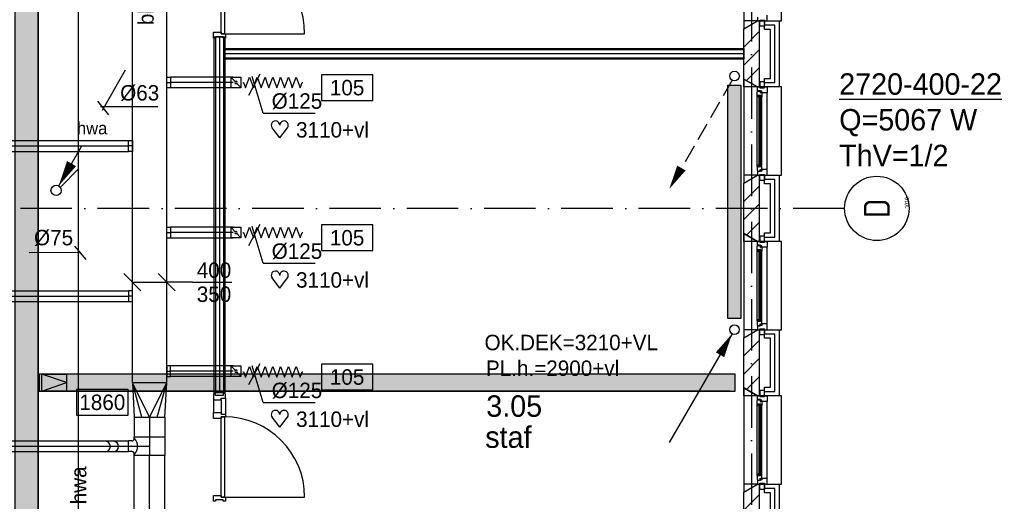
# Model space of a CAD drawing. Extents: x -36528 to 124080, y 290752 to 374852.
# Tile 23 of 66: x 52820 to 64289, y 318657 to 324271. Entities that reach past the tile are written whole.
import ezdxf
from ezdxf.enums import TextEntityAlignment as Align

# ---------------------------------------------------------------- set-up
doc = ezdxf.new("R2010")
doc.units = 0
doc.header["$LTSCALE"] = 100
for name, pattern in [('2322122', [47, 40, -7]), ('CENTER2', [11.25, 7.5, -1.25, 1.25, -1.25]), ('CENTER4', [5, 3.125, -0.625, 0.625, -0.625]), ('DASHDOT', [9, 6, -1.5, 0, -1.5]), ('LURETOUR', [6, 4, -2])]:
    doc.linetypes.add(name, pattern=pattern)
doc.layers.get('0').update_dxf_attribs({"linetype": 'CONTINUOUS'})
for name, color, linetype in [('AL$7----_STRAMIEN', 1, 'DASHDOT'), ('AL$8----_HULPLIJNEN', 2, 'CONTINUOUS'), ('AL21----_BUITENWAND', 4, 'CONTINUOUS'), ('AL21K---_ISOLATIE', 1, 'CONTINUOUS'), ('AL22----_BINNENWAND', 7, 'CONTINUOUS'), ('AL28----_KONSTRUKTIE', 3, 'CONTINUOUS'), ('AL31----_BUITENKOZ', 7, 'CONTINUOUS'), ('AL32----_BINNENKOZ', 7, 'CONTINUOUS'), ('AL32----_DRAAIRICHTING', 7, 'CONTINUOUS'), ('ALL-----_REFLIJNEN', 8, 'CONTINUOUS'), ('ALN-----_BLOCKNAAM', 2, 'CONTINUOUS'), ('ALXAB---_PREFABBETON', 1, 'CONTINUOUS'), ('BOUW', 8, 'CONTINUOUS'), ('KABELGGOOT1', 8, 'CONTINUOUS'), ('WI561---', 1, 'CONTINUOUS'), ('WL$1----', 3, 'CONTINUOUS'), ('WL521---', 4, 'CONTINUOUS'), ('WL561---', 4, 'CONTINUOUS'), ('WL561---_AANVOER', 4, 'CONTINUOUS'), ('WL561---_RETOUR', 4, 'CONTINUOUS'), ('WL570---', 3, 'CONTINUOUS'), ('WL570---_HARTLIJN', 7, 'CONTINUOUS'), ('WL570---_RETOUR', 3, 'CONTINUOUS'), ('WM521---', 1, 'CONTINUOUS'), ('WM570---', 1, 'CONTINUOUS')]:
    doc.layers.add(name, color=color, linetype=linetype)
doc.styles.add('BURO-018', font='BUROFONT.shx', dxfattribs={"height": 180})
doc.styles.add('BURO-025', font='BUROFONT.shx', dxfattribs={"height": 250})
doc.styles.get("Standard").update_dxf_attribs({"font": 'ISOCP'})
pattern_1 = [(0, (-45308.325, 84550.306), (31.75, 63.5), [0, -63.5])]

# ---------------------------------------------------------------- blocks, each defined once
blk = doc.blocks.new('1010')
at = {"layer": 'AL$7----_STRAMIEN', "color": 7, "linetype": 'CONTINUOUS'}
blk.add_circle((0, 750), 750, dxfattribs=at)
at = {"layer": 'ALN-----_BLOCKNAAM', "linetype": 'CONTINUOUS'}
blk.add_text('1010', height=100, dxfattribs=at).set_placement((0, 0))
blk = doc.blocks.new('LDV3')
at = {"color": 0, "linetype": 'CONTINUOUS'}
for p, q in [((4.5, 7.794), (6.75, 11.691)), ((0.25, 0.433), (2.5, 4.33))]:
    blk.add_line(p, q, dxfattribs=at)
blk.add_lwpolyline([(0.25, 0.433, 0, 1, 0), (1.5, 2.598, 1, 1, 0)], format="xyseb", dxfattribs=at)
blk.add_circle((0, 0), 0.5, dxfattribs=at)
at = {"color": 0, "linetype": 'CONTINUOUS', "style": 'BURO-018'}
blk.add_attdef('LD_TEXT1', text='', height=1.8, dxfattribs=at).set_placement((3.5, 6.062), align=Align.MIDDLE)
blk = doc.blocks.new('2322401')
at = {"color": 0, "linetype": 'CONTINUOUS'}
for p, q in [((-0.5, 0.5, 1), (-0.5, 0.5)), ((-0.5, 0.5, 1), (-0.5, -0.5, 1)), ((0.5, 0.5, 1), (-0.5, 0.5, 1)), ((0.5, 0.5), (-0.5, 0.5)), ((-0.5, 0.5), (-0.5, -0.5)), ((0.5, 0.5, 1), (0.5, 0.5)), ((0.5, -0.5, 1), (0.5, 0.5, 1)), ((0.5, -0.5), (0.5, 0.5)), ((-0.5, -0.5, 1), (-0.5, -0.5)), ((-0.5, -0.5, 1), (0.5, -0.5, 1)), ((-0.5, -0.5), (0.5, -0.5)), ((0.5, -0.5, 1), (0.5, -0.5))]:
    blk.add_line(p, q, dxfattribs=at)
blk = doc.blocks.new('CVHATCH1')
at = {"color": 0, "linetype": 'CONTINUOUS'}
blk.add_solid([(-0.5, -0.5), (0.5, -0.5), (-0.5, 0.5), (0.5, 0.5)], dxfattribs=at)
blk = doc.blocks.new('LU-1D-K-7D')
at = {"color": 0, "linetype": 'CONTINUOUS'}
for p, q in [((-0.5, 62.5), (0.5, 62.5)), ((-0.5, -62.5), (0.5, -62.5))]:
    blk.add_line(p, q, dxfattribs=at)
at = {"layer": 'WL570---_HARTLIJN', "linetype": 'CENTER2'}
blk.add_line((-0.5, 0), (0.5, 0), dxfattribs=at)
blk = doc.blocks.new('LU-ORND')
at = {"color": 0, "linetype": 'CONTINUOUS'}
for p, q in [((-3, 1.5), (-3, -1.5)), ((3, 1.5), (-3, 1.5)), ((3, -1.5), (3, 1.5)), ((-3, -1.5), (3, -1.5))]:
    blk.add_line(p, q, dxfattribs=at)
blk = doc.blocks.new('HART')
at = {"color": 1}
for q in [(-39.7, 52.4), (39.7, 52.4)]:
    blk.add_line((0, 0), q, dxfattribs=at)
for centre, start, end in [((-22.1, 65.7), 0, 217.1867), ((22.1, 65.7), 322.8133, 180)]:
    blk.add_arc(centre, 22.1, start, end, dxfattribs=at)
blk = doc.blocks.new('LU-1D-F-7D2BC')
at = {"color": 0, "linetype": 'CONTINUOUS'}
for p, q in [((-350, 0), (-341, 0)), ((-341, 0), (-318, 62)), ((-318, 62), (-296, 0)), ((-296, 0), (-273, -62)), ((-273, -62), (-250, 0)), ((-250, 0), (-227, 62)), ((-227, 62), (-205, 0)), ((-205, 0), (-182, -62)), ((-182, -62), (-159, 0)), ((-159, 0), (-136, 62)), ((-136, 62), (-114, 0)), ((-114, 0), (-91, -62)), ((-91, -62), (-68, 0)), ((-68, 0), (-45, 62)), ((-45, 62), (-23, 0)), ((-23, 0), (0, -62)), ((0, -62), (23, 0)), ((23, 0), (45, 62)), ((45, 62), (68, 0)), ((68, 0), (91, -62)), ((91, -62), (114, 0)), ((114, 0), (136, 62)), ((136, 62), (159, 0)), ((159, 0), (182, -62)), ((182, -62), (205, 0)), ((205, 0), (227, 62)), ((227, 62), (250, 0)), ((250, 0), (273, -62)), ((273, -62), (296, 0)), ((296, 0), (318, 62)), ((318, 62), (341, 0)), ((341, 0), (350, 0))]:
    blk.add_line(p, q, dxfattribs=at)
blk = doc.blocks.new('*U29', base_point=(76987, 25183))
at = {"layer": 'WM570---', "linetype": 'CONTINUOUS'}
for p, q in [((76921, 25059), (77054, 25307)), ((77087, 24852), (76958, 25279)), ((77087, 24852), (77694, 24852))]:
    blk.add_line(p, q, dxfattribs=at)
at = {"layer": 'WM570---', "linetype": 'CONTINUOUS', "style": 'BURO-018'}
blk.add_text('%%c125', height=180, dxfattribs=at).set_placement((77187, 24902))
blk = doc.blocks.new('LU-1D-KL-7D70')
at = {"color": 0, "linetype": 'CONTINUOUS'}
for p, q in [((-56, 62), (-56, -62)), ((56, 62), (-56, 62)), ((47, 52), (9, 10)), ((56, -62), (56, 62)), ((-56, -62), (56, -62)), ((-9, -10), (-47, -52))]:
    blk.add_line(p, q, dxfattribs=at)
blk.add_circle((0, 0), 14.1, dxfattribs=at)
blk = doc.blocks.new('LU-1D-VR-163190190')
at = {"color": 0, "linetype": 'CONTINUOUS'}
for p, q in [((400, 200), (0, 177.5)), ((0, 88.75), (400, 200)), ((0, 0), (400, 200)), ((0, 177.5), (0, -177.5)), ((400, -200), (400, 200)), ((0, 0), (400, -200)), ((0, -88.75), (400, -200)), ((0, -177.5), (400, -200))]:
    blk.add_line(p, q, dxfattribs=at)
blk = doc.blocks.new('LU-2D-K-190')
at = {"color": 0, "linetype": 'CONTINUOUS'}
for p, q in [((-0.5, 200), (0.5, 200)), ((-0.5, -200), (0.5, -200))]:
    blk.add_line(p, q, dxfattribs=at)
blk = doc.blocks.new('LU-1D-K-163')
at = {"color": 0, "linetype": 'CONTINUOUS'}
for p, q in [((-0.5, 177.5), (0.5, 177.5)), ((-0.5, -177.5), (0.5, -177.5))]:
    blk.add_line(p, q, dxfattribs=at)
at = {"layer": 'WL570---_HARTLIJN', "linetype": 'CENTER2'}
blk.add_line((-0.5, 0), (0.5, 0), dxfattribs=at)
blk = doc.blocks.new('LU-1D-T--5A-1637D5-Q3')
at = {"color": 0, "linetype": 'CONTINUOUS'}
for p, q in [((-109, -178), (-109, 178)), ((-109, 178), (109, 178)), ((109, 178), (109, -178)), ((-91, -178), (-109, -178)), ((-62, -206), (-62, -244)), ((62, -206), (62, -244)), ((109, -178), (91, -178)), ((62, -244), (-62, -244))]:
    blk.add_line(p, q, dxfattribs=at)
at = {"color": 0, "linetype": 'CONTINUOUS', "flags": 128}
for points in [[(-62, -206, 0.02182), (-63, -203, 0.037214), (-63, -201, 0.006436), (-64, -197, 0.02182), (-64, -196, 0.02182), (-65, -194, 0.02182), (-66, -192, 0.02182), (-68, -190, 0.02182), (-69, -188, 0.02182), (-71, -186, 0.02182), (-73, -184, 0.02182), (-75, -183, 0.02182), (-77, -181, 0.02182), (-79, -180, 0.02182), (-81, -179, 0.02182), (-82, -179, 0.006436), (-86, -178, 0.037214), (-88, -178, 0.02182), (-91, -178)], [(91, -178, 0.02182), (88, -178, 0.037214), (86, -178, 0.006436), (82, -179, 0.02182), (81, -179, 0.02182), (79, -180, 0.02182), (77, -181, 0.02182), (75, -183, 0.02182), (73, -184, 0.02182), (71, -186, 0.02182), (69, -188, 0.02182), (68, -190, 0.02182), (66, -192, 0.02182), (65, -194, 0.02182), (64, -196, 0.02182), (64, -197, 0.006436), (63, -201, 0.037214), (63, -203, 0.02182), (62, -206)]]:
    blk.add_lwpolyline(points, format="xyb", dxfattribs=at)
at = {"color": 0, "linetype": 'CONTINUOUS'}
blk.add_arc((0, -268), 129, 45, 135, dxfattribs=at)
at = {"layer": 'WL570---_HARTLIJN', "linetype": 'CENTER4'}
for p, q in [((-109, 0), (109, 0)), ((0, -244), (0, 0))]:
    blk.add_line(p, q, dxfattribs=at)
blk = doc.blocks.new('LU-1D-BO-5A-7D2C')
at = {"color": 0, "linetype": 'CONTINUOUS'}
for p, q in [((62.5, 44.2), (-62.5, 44.2)), ((-62.5, 44.2), (-62.5, 0)), ((-62.5, 0), (62.5, 0)), ((62.5, 0), (62.5, 44.2))]:
    blk.add_line(p, q, dxfattribs=at)
at = {"layer": 'WL570---_HARTLIJN', "linetype": 'CENTER4'}
blk.add_line((0, 0), (0, 44.2), dxfattribs=at)
blk = doc.blocks.new('LU-1D-BO-10E-7D2C')
at = {"color": 0, "linetype": 'CONTINUOUS'}
for p, q in [((-62.5, 0), (62.5, 0)), ((-62.5, -44.2), (-62.5, 0)), ((62.5, 0), (62.5, -44.2)), ((62.5, -44.2), (-62.5, -44.2))]:
    blk.add_line(p, q, dxfattribs=at)
at = {"layer": 'WL570---_HARTLIJN', "linetype": 'CENTER4'}
blk.add_line((0, 0), (0, -44.2), dxfattribs=at)
blk = doc.blocks.new('EH100000')
at = {"linetype": 'BYBLOCK'}
for p, q in [((1, 0.5), (0, 0.5)), ((1, 0.5, 1), (0, 0.5, 1)), ((0, -0.5, 1), (1, -0.5, 1)), ((1, -0.5), (0, -0.5))]:
    blk.add_line(p, q, dxfattribs=at)
at = {"linetype": 'BYBLOCK', "invisible_edges": 15}
for points in [[(1, -0.5), (0, -0.5), (0, 0.5), (1, 0.5)], [(0, 0.5), (1, 0.5), (1, 0.5, 1), (0, 0.5, 1)], [(0, -0.5, 1), (1, -0.5, 1), (1, -0.5), (0, -0.5)]]:
    blk.add_3dface(points, dxfattribs=at)
blk = doc.blocks.new('EH100001')
at = {"linetype": 'BYBLOCK'}
for p, q in [((1, 0.5, 1), (0, 0.5, 1)), ((0, -0.5, 1), (1, -0.5, 1))]:
    blk.add_line(p, q, dxfattribs=at)
blk.add_lwpolyline([(0, -0.5), (1, 0), (0, 0.5)], dxfattribs=at)
blk.add_lwpolyline([(0, -0.5), (1, 0), (0, 0.5)], dxfattribs=at)
blk.add_lwpolyline([(1, -0.5), (0, -0.5), (0, 0.5), (1, 0.5)], close=True, dxfattribs=at)
at = {"linetype": 'BYBLOCK', "invisible_edges": 15}
for points in [[(1, -0.5), (0, -0.5), (0, 0.5), (1, 0.5)], [(0, 0.5), (1, 0.5), (1, 0.5, 1), (0, 0.5, 1)], [(0, -0.5, 1), (1, -0.5, 1), (1, -0.5), (0, -0.5)]]:
    blk.add_3dface(points, dxfattribs=at)
blk = doc.blocks.new('EH100005')
blk.add_lwpolyline([(-1, -0.5), (0, -0.5), (0, 0.5), (-1, 0.5)])
blk = doc.blocks.new('A$C7963572E')
at = {"layer": 'KABELGGOOT1'}
h = blk.add_hatch(dxfattribs=at)
h.set_pattern_fill('DOTS', color=256, scale=40, style=0)
h.set_pattern_definition(pattern_1)
h.paths.add_polyline_path([(7457, 0), (7727, 0), (7727, 39794), (7457, 39794)])
h = blk.add_hatch(dxfattribs=at)
h.set_pattern_fill('DOTS', color=256, scale=40, style=0)
h.set_pattern_definition(pattern_1)
h.paths.add_polyline_path([(15846, 9779), (15846, 9979), (7738, 9979), (7738, 9779)])
at = {"layer": 'KABELGGOOT1', "elevation": 3650}
blk.add_lwpolyline([(15846, 9979), (7738, 9979), (7738, 9779), (15846, 9779)], close=True, dxfattribs=at)
at = {"layer": 'KABELGGOOT1', "xscale": 27119, "yscale": 270, "zscale": 60, "rotation": 90}
blk.add_blockref('EH100000', (7592, 0, 2750), dxfattribs=at)
at = {"layer": 'KABELGGOOT1', "extrusion": (-0.707107, 8.65927e-17, 0.707107), "xscale": 410.1219330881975, "yscale": 200, "zscale": 60, "rotation": 90}
blk.add_blockref('EH100001', (-9879, 7438, -3549), dxfattribs=at)
at = {"layer": 'KABELGGOOT1', "yscale": 200, "zscale": 60}
for name, p, xscale in [('EH100000', (8060, 9879, 3650), 7726.5), ('EH100005', (15846, 9879, 3650), 60), ('EH100005', (15846, 9879, 3650), 60)]:
    blk.add_blockref(name, p, dxfattribs=dict(at, xscale=xscale))
blk = doc.blocks.new('*U82', base_point=(54533, 26499))
at = {"color": 0, "linetype": 'CONTINUOUS'}
for p, q in [((54232, 26400), (54033, 26599)), ((54133, 26499), (54533, 26499)), ((54632, 26400), (54433, 26599)), ((54833, 26499), (54533, 26499)), ((54833, 26499), (55293, 26499))]:
    blk.add_line(p, q, dxfattribs=at)
at = {"layer": 'WM570---', "linetype": 'CONTINUOUS', "style": 'BURO-018'}
for s, p in [('400', (54883, 26549)), ('350', (54883, 26269))]:
    blk.add_text(s, height=180, dxfattribs=at).set_placement(p)
blk = doc.blocks.new('2322122-1')
at = {"layer": 'WM521---', "color": 0, "style": 'BURO-018'}
blk.add_text('hwa', height=180, rotation=90, dxfattribs=at).set_placement((53503, 24132), align=Align.MIDDLE)
blk = doc.blocks.new('LDV4107')
at = {"color": 0, "linetype": 'CONTINUOUS'}
blk.add_line((-0.25, -0.43), (-6.75, -11.69), dxfattribs=at)
blk.add_lwpolyline([(-0.25, -0.43, 0, 1, 0), (-1.5, -2.6, 1, 1, 0)], format="xyseb", dxfattribs=at)
blk.add_circle((0, 0), 0.5, dxfattribs=at)
blk = doc.blocks.new('LDV2108')
at = {"color": 0, "linetype": 'CONTINUOUS'}
for p, q in [((-0.25, -0.43), (-1.19, -2.06)), ((-1.56, -2.71), (-2.5, -4.33)), ((-2.87, -4.98), (-3.81, -6.6)), ((-4.19, -7.25), (-5.12, -8.88)), ((-5.5, -9.53), (-6.44, -11.15))]:
    blk.add_line(p, q, dxfattribs=at)
blk.add_lwpolyline([(-6.75, -11.69, 0, 1, 0), (-5.5, -9.53, 1, 1, 0)], format="xyseb", dxfattribs=at)
blk.add_circle((0, 0), 0.5, dxfattribs=at)
blk = doc.blocks.new('CVRINFO2')
at = {"color": 0, "linetype": 'CONTINUOUS', "style": 'BURO-025'}
for tag, p in [('CV_TEXT125', (0, 0)), ('CV_TEXT225', (0, -4.17)), ('CV_TEXT325', (0, -8.33)), ('CV_TEXT425', (0, -12.5))]:
    blk.add_attdef(tag, p, '', height=2.5, dxfattribs=at)

msp = doc.modelspace()

# ---------------------------------------------------------------- linework, layer by layer
at = {"layer": 'AL$7----_STRAMIEN', "color": 1}
for p, q in [((61344.348, 371420.208), (61344.348, 302741.907)), ((62429.048, 322071.726), (41244.348, 322071.726))]:
    msp.add_line(p, q, dxfattribs=at)
at = {"layer": 'AL$8----_HULPLIJNEN', "color": 8}
for p, q in [((61414.348, 324256.726), (61254.348, 324256.726)), ((61254.348, 324256.726), (61254.348, 324164.35)), ((61254.348, 324164.35), (61414.348, 324256.726)), ((61254.348, 323486.726), (61254.348, 323579.102)), ((61254.348, 323579.102), (61414.348, 323486.726)), ((61414.348, 323486.726), (61254.348, 323486.726)), ((61414.348, 322456.726), (61254.348, 322456.726)), ((61254.348, 322456.726), (61254.348, 322364.35)), ((61254.348, 322364.35), (61414.348, 322456.726)), ((61254.348, 321686.726), (61254.348, 321779.102)), ((61254.348, 321779.102), (61414.348, 321686.726)), ((61414.348, 321686.726), (61254.348, 321686.726)), ((61414.348, 320656.726), (61254.348, 320656.726)), ((61254.348, 320656.726), (61254.348, 320564.35)), ((61254.348, 320564.35), (61414.348, 320656.726)), ((61254.348, 319886.726), (61254.348, 319979.102)), ((61254.348, 319979.102), (61414.348, 319886.726)), ((61414.348, 319886.726), (61254.348, 319886.726)), ((61414.348, 318856.726), (61254.348, 318856.726)), ((61254.348, 318856.726), (61254.348, 318764.35)), ((61254.348, 318764.35), (61414.348, 318856.726))]:
    msp.add_line(p, q, dxfattribs=at)
at = {"layer": 'AL21----_BUITENWAND', "color": 8}
for p, q in [((61495.348, 324156.726), (61495.348, 324256.726)), ((61495.348, 324256.726), (61664.348, 324256.726)), ((61664.348, 324256.726), (61664.348, 323486.726)), ((61564.348, 324156.726), (61495.348, 324156.726)), ((61564.348, 323586.726), (61564.348, 324156.726)), ((61495.348, 323586.726), (61564.348, 323586.726)), ((61495.348, 323486.726), (61495.348, 323586.726)), ((61664.348, 323486.726), (61495.348, 323486.726)), ((61495.348, 322356.726), (61495.348, 322456.726)), ((61495.348, 322456.726), (61664.348, 322456.726)), ((61664.348, 322456.726), (61664.348, 321686.726)), ((61564.348, 322356.726), (61495.348, 322356.726)), ((61564.348, 321786.726), (61564.348, 322356.726)), ((61495.348, 321786.726), (61564.348, 321786.726)), ((61495.348, 321686.726), (61495.348, 321786.726)), ((61664.348, 321686.726), (61495.348, 321686.726)), ((61495.348, 320556.726), (61495.348, 320656.726)), ((61495.348, 320656.726), (61664.348, 320656.726)), ((61664.348, 320656.726), (61664.348, 319886.726)), ((61564.348, 320556.726), (61495.348, 320556.726)), ((61564.348, 319986.726), (61564.348, 320556.726)), ((61495.348, 319986.726), (61564.348, 319986.726)), ((61495.348, 319886.726), (61495.348, 319986.726)), ((61664.348, 319886.726), (61495.348, 319886.726)), ((61495.348, 318756.726), (61495.348, 318856.726)), ((61495.348, 318856.726), (61664.348, 318856.726)), ((61664.348, 318856.726), (61664.348, 318086.726)), ((61564.348, 318756.726), (61495.348, 318756.726)), ((61564.348, 318186.726), (61564.348, 318756.726))]:
    msp.add_line(p, q, dxfattribs=at)
at = {"layer": 'AL21K---_ISOLATIE', "color": 8, "linetype": 'CONTINUOUS'}
for p, q in [((61434.348, 324156.726), (61434.348, 323586.726)), ((61434.348, 322356.726), (61434.348, 321786.726)), ((61434.348, 320556.726), (61434.348, 319986.726)), ((61434.348, 318756.726), (61434.348, 318186.726))]:
    msp.add_line(p, q, dxfattribs=at)
at = {"layer": 'AL22----_BINNENWAND', "color": 8}
for p, q in [((55084.348, 319921.642), (55084.348, 324070.641)), ((55084.348, 324070.641), (55209.348, 324070.641)), ((55209.348, 324070.641), (55209.348, 319921.642)), ((55209.348, 323809.226), (55209.348, 323934.226)), ((55209.348, 323934.226), (61254.348, 323934.226)), ((61254.348, 323934.226), (61254.348, 323809.226)), ((61254.348, 323809.226), (55209.348, 323809.226)), ((55209.348, 319921.642), (55084.348, 319921.642))]:
    msp.add_line(p, q, dxfattribs=at)
at = {"layer": 'AL22----_BINNENWAND', "color": 8, "linetype": 'CONTINUOUS'}
for p, q in [((55099.348, 324070.641), (55099.348, 319921.642)), ((55194.348, 324070.641), (55194.348, 319921.642)), ((61254.348, 323919.226), (55209.348, 323919.226)), ((61254.348, 323824.226), (55209.348, 323824.226))]:
    msp.add_line(p, q, dxfattribs=at)
at = {"layer": 'AL28----_KONSTRUKTIE', "color": 8}
for p, q in [((61254.348, 324164.35), (61414.348, 324256.726)), ((61414.348, 324256.726), (61434.348, 324256.726)), ((61434.348, 324256.726), (61434.348, 323486.726)), ((61254.348, 323579.102), (61254.348, 324164.35)), ((61414.348, 323486.726), (61254.348, 323579.102)), ((61434.348, 323486.726), (61414.348, 323486.726)), ((61254.348, 322364.35), (61414.348, 322456.726)), ((61414.348, 322456.726), (61434.348, 322456.726)), ((61434.348, 322456.726), (61434.348, 321686.726)), ((61254.348, 321779.102), (61254.348, 322364.35)), ((61414.348, 321686.726), (61254.348, 321779.102)), ((61434.348, 321686.726), (61414.348, 321686.726)), ((61254.348, 320564.35), (61414.348, 320656.726)), ((61414.348, 320656.726), (61434.348, 320656.726)), ((61434.348, 320656.726), (61434.348, 319886.726)), ((61254.348, 319979.102), (61254.348, 320564.35)), ((61414.348, 319886.726), (61254.348, 319979.102)), ((61434.348, 319886.726), (61414.348, 319886.726)), ((61254.348, 318764.35), (61414.348, 318856.726)), ((61414.348, 318856.726), (61434.348, 318856.726)), ((61434.348, 318856.726), (61434.348, 318086.726)), ((61254.348, 318179.102), (61254.348, 318764.35))]:
    msp.add_line(p, q, dxfattribs=at)
at = {"layer": 'AL31----_BUITENKOZ', "color": 8}
for p, q in [((61254.348, 325379.102), (61254.348, 324164.35)), ((61694.348, 324256.726), (61694.348, 325286.726)), ((61528.348, 324256.726), (61528.348, 324323.726)), ((61254.348, 324164.35), (61414.348, 324256.726)), ((61414.348, 324300.726), (61414.348, 324256.726)), ((61414.348, 324256.726), (61694.348, 324256.726)), ((61414.348, 324256.726), (61439.348, 324256.726)), ((61439.348, 324266.726), (61495.348, 324266.726)), ((61439.348, 324195.726), (61439.348, 324266.726)), ((61439.348, 324256.726), (61439.348, 324266.726)), ((61439.348, 324266.726), (61495.348, 324266.726)), ((61495.348, 324266.726), (61495.348, 324195.726)), ((61495.348, 324266.726), (61495.348, 324256.726)), ((61495.348, 324256.726), (61528.348, 324256.726)), ((61495.348, 324195.726), (61439.348, 324195.726)), ((61414.348, 323486.726), (61254.348, 323579.102)), ((61254.348, 323579.102), (61254.348, 322364.35)), ((61495.348, 323547.726), (61439.348, 323547.726)), ((61439.348, 323547.726), (61439.348, 323476.726)), ((61495.348, 323476.726), (61495.348, 323547.726)), ((61411.348, 323430.028), (61415.59, 323432.477)), ((61411.348, 323387.542), (61411.348, 323430.028)), ((61694.348, 323486.726), (61414.348, 323486.726)), ((61414.348, 323486.726), (61439.348, 323486.726)), ((61414.348, 323442.726), (61414.348, 323486.726)), ((61450.348, 323442.726), (61414.348, 323442.726)), ((61415.59, 323432.477), (61415.59, 323439.542)), ((61415.59, 323439.542), (61445.348, 323439.542)), ((61439.348, 323486.726), (61439.348, 323476.726)), ((61439.348, 323476.726), (61495.348, 323476.726)), ((61439.348, 323476.726), (61495.348, 323476.726)), ((61445.348, 323439.542), (61445.348, 323417.042)), ((61445.348, 323417.042), (61450.348, 323417.042)), ((61450.348, 323436.726), (61450.348, 323442.726)), ((61465.348, 323436.726), (61450.348, 323436.726)), ((61450.348, 323417.042), (61450.348, 323425.042)), ((61450.348, 323425.042), (61465.348, 323425.042)), ((61465.348, 323419.726), (61465.348, 323436.726)), ((61465.348, 323425.042), (61465.348, 323419.726)), ((61528.348, 323419.726), (61465.348, 323419.726)), ((61465.348, 323419.726), (61465.348, 323372.601)), ((61495.348, 323476.726), (61495.348, 323486.726)), ((61495.348, 323486.726), (61528.348, 323486.726)), ((61528.348, 323486.726), (61528.348, 323419.726)), ((61528.348, 322523.726), (61528.348, 323419.726)), ((61694.348, 322456.726), (61694.348, 323486.726)), ((61452.348, 323387.542), (61411.348, 323387.542)), ((61411.348, 322555.91), (61411.348, 323387.542)), ((61413.645, 323387.542), (61427.177, 323387.542)), ((61413.645, 323370.542), (61413.645, 323387.542)), ((61427.177, 323370.542), (61413.645, 323370.542)), ((61427.177, 323387.542), (61427.177, 323370.542)), ((61452.348, 323370.542), (61452.348, 323387.542)), ((61465.348, 323372.601), (61452.348, 323370.542)), ((61465.348, 322570.851), (61465.348, 323372.601)), ((61452.348, 322555.91), (61411.348, 322555.91)), ((61411.348, 322555.91), (61411.348, 322513.424)), ((61411.348, 322513.424), (61415.59, 322510.975)), ((61427.177, 322572.91), (61413.645, 322572.91)), ((61413.645, 322572.91), (61413.645, 322555.91)), ((61413.645, 322555.91), (61427.177, 322555.91)), ((61450.348, 322500.726), (61414.348, 322500.726)), ((61414.348, 322500.726), (61414.348, 322456.726)), ((61415.59, 322510.975), (61415.59, 322503.91)), ((61415.59, 322503.91), (61445.348, 322503.91)), ((61427.177, 322555.91), (61427.177, 322572.91)), ((61445.348, 322503.91), (61445.348, 322526.41)), ((61445.348, 322526.41), (61450.348, 322526.41)), ((61450.348, 322526.41), (61450.348, 322518.41)), ((61450.348, 322518.41), (61465.348, 322518.41)), ((61465.348, 322506.726), (61450.348, 322506.726)), ((61450.348, 322506.726), (61450.348, 322500.726)), ((61465.348, 322570.851), (61452.348, 322572.91)), ((61452.348, 322572.91), (61452.348, 322555.91)), ((61465.348, 322523.726), (61465.348, 322570.851)), ((61528.348, 322523.726), (61465.348, 322523.726)), ((61465.348, 322523.726), (61465.348, 322506.726)), ((61465.348, 322518.41), (61465.348, 322523.726)), ((61528.348, 322456.726), (61528.348, 322523.726)), ((61254.348, 322364.35), (61414.348, 322456.726)), ((61414.348, 322456.726), (61694.348, 322456.726)), ((61414.348, 322456.726), (61439.348, 322456.726)), ((61439.348, 322466.726), (61495.348, 322466.726)), ((61439.348, 322395.726), (61439.348, 322466.726)), ((61439.348, 322456.726), (61439.348, 322466.726)), ((61439.348, 322466.726), (61495.348, 322466.726)), ((61495.348, 322395.726), (61439.348, 322395.726)), ((61495.348, 322466.726), (61495.348, 322395.726)), ((61495.348, 322466.726), (61495.348, 322456.726)), ((61495.348, 322456.726), (61528.348, 322456.726)), ((61414.348, 321686.726), (61254.348, 321779.102)), ((61254.348, 321779.102), (61254.348, 320564.35)), ((61694.348, 321686.726), (61414.348, 321686.726)), ((61414.348, 321686.726), (61439.348, 321686.726)), ((61414.348, 321642.726), (61414.348, 321686.726)), ((61495.348, 321747.726), (61439.348, 321747.726)), ((61439.348, 321747.726), (61439.348, 321676.726)), ((61439.348, 321686.726), (61439.348, 321676.726)), ((61495.348, 321676.726), (61495.348, 321747.726)), ((61495.348, 321676.726), (61495.348, 321686.726)), ((61495.348, 321686.726), (61528.348, 321686.726)), ((61528.348, 321686.726), (61528.348, 321619.726)), ((61694.348, 320656.726), (61694.348, 321686.726)), ((61411.348, 321630.028), (61415.59, 321632.477)), ((61411.348, 321587.542), (61411.348, 321630.028)), ((61452.348, 321587.542), (61411.348, 321587.542)), ((61411.348, 320755.91), (61411.348, 321587.542)), ((61413.645, 321587.542), (61427.177, 321587.542)), ((61413.645, 321570.542), (61413.645, 321587.542)), ((61427.177, 321570.542), (61413.645, 321570.542)), ((61450.348, 321642.726), (61414.348, 321642.726)), ((61415.59, 321632.477), (61415.59, 321639.542)), ((61415.59, 321639.542), (61445.348, 321639.542)), ((61427.177, 321587.542), (61427.177, 321570.542)), ((61439.348, 321676.726), (61495.348, 321676.726)), ((61439.348, 321676.726), (61495.348, 321676.726)), ((61445.348, 321639.542), (61445.348, 321617.042)), ((61445.348, 321617.042), (61450.348, 321617.042)), ((61450.348, 321636.726), (61450.348, 321642.726)), ((61465.348, 321636.726), (61450.348, 321636.726)), ((61450.348, 321617.042), (61450.348, 321625.042)), ((61450.348, 321625.042), (61465.348, 321625.042)), ((61452.348, 321570.542), (61452.348, 321587.542)), ((61465.348, 321572.601), (61452.348, 321570.542)), ((61465.348, 321619.726), (61465.348, 321636.726)), ((61465.348, 321625.042), (61465.348, 321619.726)), ((61528.348, 321619.726), (61465.348, 321619.726)), ((61465.348, 321619.726), (61465.348, 321572.601)), ((61465.348, 320770.851), (61465.348, 321572.601)), ((61528.348, 320723.726), (61528.348, 321619.726)), ((61427.177, 320772.91), (61413.645, 320772.91)), ((61413.645, 320772.91), (61413.645, 320755.91)), ((61427.177, 320755.91), (61427.177, 320772.91)), ((61465.348, 320770.851), (61452.348, 320772.91)), ((61452.348, 320772.91), (61452.348, 320755.91)), ((61465.348, 320723.726), (61465.348, 320770.851)), ((61254.348, 320564.35), (61414.348, 320656.726)), ((61452.348, 320755.91), (61411.348, 320755.91)), ((61411.348, 320755.91), (61411.348, 320713.424)), ((61411.348, 320713.424), (61415.59, 320710.975)), ((61413.645, 320755.91), (61427.177, 320755.91)), ((61450.348, 320700.726), (61414.348, 320700.726)), ((61414.348, 320700.726), (61414.348, 320656.726)), ((61414.348, 320656.726), (61694.348, 320656.726)), ((61414.348, 320656.726), (61439.348, 320656.726)), ((61415.59, 320710.975), (61415.59, 320703.91)), ((61415.59, 320703.91), (61445.348, 320703.91)), ((61439.348, 320666.726), (61495.348, 320666.726)), ((61439.348, 320595.726), (61439.348, 320666.726)), ((61439.348, 320656.726), (61439.348, 320666.726)), ((61439.348, 320666.726), (61495.348, 320666.726)), ((61445.348, 320703.91), (61445.348, 320726.41)), ((61445.348, 320726.41), (61450.348, 320726.41)), ((61450.348, 320726.41), (61450.348, 320718.41)), ((61450.348, 320718.41), (61465.348, 320718.41)), ((61465.348, 320706.726), (61450.348, 320706.726)), ((61450.348, 320706.726), (61450.348, 320700.726)), ((61528.348, 320723.726), (61465.348, 320723.726)), ((61465.348, 320723.726), (61465.348, 320706.726)), ((61465.348, 320718.41), (61465.348, 320723.726)), ((61495.348, 320666.726), (61495.348, 320595.726)), ((61495.348, 320666.726), (61495.348, 320656.726)), ((61495.348, 320656.726), (61528.348, 320656.726)), ((61528.348, 320656.726), (61528.348, 320723.726)), ((61495.348, 320595.726), (61439.348, 320595.726)), ((61414.348, 319886.726), (61254.348, 319979.102)), ((61254.348, 319979.102), (61254.348, 318764.35)), ((61694.348, 319886.726), (61414.348, 319886.726)), ((61414.348, 319886.726), (61439.348, 319886.726)), ((61414.348, 319842.726), (61414.348, 319886.726)), ((61495.348, 319947.726), (61439.348, 319947.726)), ((61439.348, 319947.726), (61439.348, 319876.726)), ((61439.348, 319886.726), (61439.348, 319876.726)), ((61439.348, 319876.726), (61495.348, 319876.726)), ((61439.348, 319876.726), (61495.348, 319876.726)), ((61495.348, 319876.726), (61495.348, 319947.726)), ((61495.348, 319876.726), (61495.348, 319886.726)), ((61495.348, 319886.726), (61528.348, 319886.726)), ((61528.348, 319886.726), (61528.348, 319819.726)), ((61694.348, 318856.726), (61694.348, 319886.726)), ((61411.348, 319830.028), (61415.59, 319832.477)), ((61411.348, 319787.542), (61411.348, 319830.028)), ((61452.348, 319787.542), (61411.348, 319787.542)), ((61411.348, 318955.91), (61411.348, 319787.542)), ((61413.645, 319787.542), (61427.177, 319787.542)), ((61413.645, 319770.542), (61413.645, 319787.542)), ((61427.177, 319770.542), (61413.645, 319770.542)), ((61450.348, 319842.726), (61414.348, 319842.726)), ((61415.59, 319832.477), (61415.59, 319839.542)), ((61415.59, 319839.542), (61445.348, 319839.542)), ((61427.177, 319787.542), (61427.177, 319770.542)), ((61445.348, 319839.542), (61445.348, 319817.042)), ((61445.348, 319817.042), (61450.348, 319817.042)), ((61450.348, 319836.726), (61450.348, 319842.726)), ((61465.348, 319836.726), (61450.348, 319836.726)), ((61450.348, 319817.042), (61450.348, 319825.042)), ((61450.348, 319825.042), (61465.348, 319825.042)), ((61452.348, 319770.542), (61452.348, 319787.542)), ((61465.348, 319772.601), (61452.348, 319770.542)), ((61465.348, 319819.726), (61465.348, 319836.726)), ((61465.348, 319825.042), (61465.348, 319819.726)), ((61528.348, 319819.726), (61465.348, 319819.726)), ((61465.348, 319819.726), (61465.348, 319772.601)), ((61465.348, 318970.851), (61465.348, 319772.601)), ((61528.348, 318923.726), (61528.348, 319819.726)), ((61452.348, 318955.91), (61411.348, 318955.91)), ((61411.348, 318955.91), (61411.348, 318913.424)), ((61427.177, 318972.91), (61413.645, 318972.91)), ((61413.645, 318972.91), (61413.645, 318955.91)), ((61413.645, 318955.91), (61427.177, 318955.91)), ((61427.177, 318955.91), (61427.177, 318972.91)), ((61465.348, 318970.851), (61452.348, 318972.91)), ((61452.348, 318972.91), (61452.348, 318955.91)), ((61465.348, 318923.726), (61465.348, 318970.851)), ((61254.348, 318764.35), (61414.348, 318856.726)), ((61411.348, 318913.424), (61415.59, 318910.975)), ((61450.348, 318900.726), (61414.348, 318900.726)), ((61414.348, 318900.726), (61414.348, 318856.726)), ((61414.348, 318856.726), (61694.348, 318856.726)), ((61414.348, 318856.726), (61439.348, 318856.726)), ((61415.59, 318910.975), (61415.59, 318903.91)), ((61415.59, 318903.91), (61445.348, 318903.91)), ((61439.348, 318866.726), (61495.348, 318866.726)), ((61439.348, 318795.726), (61439.348, 318866.726)), ((61439.348, 318856.726), (61439.348, 318866.726)), ((61439.348, 318866.726), (61495.348, 318866.726)), ((61445.348, 318903.91), (61445.348, 318926.41)), ((61445.348, 318926.41), (61450.348, 318926.41)), ((61450.348, 318926.41), (61450.348, 318918.41)), ((61450.348, 318918.41), (61465.348, 318918.41)), ((61465.348, 318906.726), (61450.348, 318906.726)), ((61450.348, 318906.726), (61450.348, 318900.726)), ((61528.348, 318923.726), (61465.348, 318923.726)), ((61465.348, 318923.726), (61465.348, 318906.726)), ((61465.348, 318918.41), (61465.348, 318923.726)), ((61495.348, 318866.726), (61495.348, 318795.726)), ((61495.348, 318866.726), (61495.348, 318856.726)), ((61495.348, 318856.726), (61528.348, 318856.726)), ((61528.348, 318856.726), (61528.348, 318923.726)), ((61495.348, 318795.726), (61439.348, 318795.726))]:
    msp.add_line(p, q, dxfattribs=at)
at = {"layer": 'AL31----_BUITENKOZ', "color": 8, "linetype": 'CONTINUOUS'}
for p, q in [((61450.348, 323385.542), (61429.348, 323385.542)), ((61429.348, 323385.542), (61429.348, 322557.91)), ((61450.348, 322557.91), (61450.348, 323385.542)), ((61429.348, 322557.91), (61450.348, 322557.91)), ((61450.348, 321585.542), (61429.348, 321585.542)), ((61429.348, 321585.542), (61429.348, 320757.91)), ((61450.348, 320757.91), (61450.348, 321585.542)), ((61429.348, 320757.91), (61450.348, 320757.91)), ((61450.348, 319785.542), (61429.348, 319785.542)), ((61429.348, 319785.542), (61429.348, 318957.91)), ((61450.348, 318957.91), (61450.348, 319785.542)), ((61429.348, 318957.91), (61450.348, 318957.91))]:
    msp.add_line(p, q, dxfattribs=at)
at = {"layer": 'AL32----_BINNENKOZ', "color": 8}
for p, q in [((55165.348, 324106.726), (55165.348, 325040.726)), ((55205.348, 325040.726), (55205.348, 324106.726)), ((55077.348, 324056.726), (55077.348, 324123.726)), ((55077.348, 324123.726), (55165.348, 324123.726)), ((55165.348, 324123.726), (55165.348, 324106.726)), ((55165.348, 324106.726), (55216.348, 324106.726)), ((55205.348, 324106.726), (55165.348, 324106.726)), ((55216.348, 324106.726), (55216.348, 324056.726)), ((55099.348, 324056.726), (55077.348, 324056.726)), ((55191.348, 324072.726), (55099.348, 324072.726)), ((55099.348, 324072.726), (55099.348, 324056.726)), ((55191.348, 324056.726), (55191.348, 324072.726)), ((55216.348, 324056.726), (55191.348, 324056.726)), ((55099.348, 319907.726), (55077.348, 319907.726)), ((55077.348, 319907.726), (55077.348, 319840.726)), ((55099.348, 319891.726), (55099.348, 319907.726)), ((55191.348, 319891.726), (55099.348, 319891.726)), ((55165.348, 319840.726), (55165.348, 319857.726)), ((55165.348, 319857.726), (55216.348, 319857.726)), ((55216.348, 319907.726), (55191.348, 319907.726)), ((55191.348, 319907.726), (55191.348, 319891.726)), ((55216.348, 319857.726), (55216.348, 319907.726)), ((55216.348, 319857.726), (55216.348, 319673.726)), ((55077.348, 319840.726), (55165.348, 319840.726)), ((55077.348, 319840.726), (55077.348, 319690.726)), ((55165.348, 319840.726), (55165.348, 319690.726)), ((55077.348, 319623.726), (55077.348, 319690.726)), ((55077.348, 319690.726), (55165.348, 319690.726)), ((55165.348, 319623.726), (55077.348, 319623.726)), ((55165.348, 319690.726), (55165.348, 319673.726)), ((55165.348, 319673.726), (55216.348, 319673.726)), ((55216.348, 319640.726), (55165.348, 319640.726)), ((55165.348, 319640.726), (55165.348, 319623.726)), ((55165.348, 319640.726), (55205.348, 319640.726)), ((55165.348, 318706.726), (55165.348, 319640.726)), ((55205.348, 319640.726), (55205.348, 318706.726)), ((55216.348, 319673.726), (55216.348, 319640.726)), ((55216.348, 319673.726), (55216.348, 319640.726)), ((55077.348, 318656.726), (55077.348, 318723.726)), ((55077.348, 318723.726), (55165.348, 318723.726)), ((55165.348, 318723.726), (55165.348, 318706.726)), ((55165.348, 318706.726), (55216.348, 318706.726)), ((55205.348, 318706.726), (55165.348, 318706.726)), ((55216.348, 318706.726), (55216.348, 318656.726)), ((55099.348, 318656.726), (55077.348, 318656.726)), ((55191.348, 318672.726), (55099.348, 318672.726)), ((55099.348, 318672.726), (55099.348, 318656.726)), ((55191.348, 318656.726), (55191.348, 318672.726)), ((55216.348, 318656.726), (55191.348, 318656.726))]:
    msp.add_line(p, q, dxfattribs=at)
at = {"layer": 'AL32----_DRAAIRICHTING', "color": 8}
for p, q in [((55205.348, 324106.726), (56139.348, 324106.726)), ((55205.348, 318706.726), (56139.348, 318706.726))]:
    msp.add_line(p, q, dxfattribs=at)
for centre in [(55205.348, 324106.726), (55205.348, 318706.726)]:
    msp.add_arc(centre, 934, 0, 90, dxfattribs=at)
at = {"layer": 'ALL-----_REFLIJNEN', "color": 8, "linetype": 'CONTINUOUS'}
for p, q in [((61614.348, 324206.726), (61495.348, 324206.726)), ((61614.348, 323536.726), (61614.348, 324206.726)), ((55146.848, 324070.641), (55146.848, 319921.642)), ((61254.348, 323871.726), (55209.348, 323871.726)), ((61495.348, 323536.726), (61614.348, 323536.726)), ((61614.348, 322406.726), (61495.348, 322406.726)), ((61614.348, 321736.726), (61614.348, 322406.726)), ((61495.348, 321736.726), (61614.348, 321736.726)), ((61614.348, 320606.726), (61495.348, 320606.726)), ((61614.348, 319936.726), (61614.348, 320606.726)), ((61495.348, 319936.726), (61614.348, 319936.726)), ((61614.348, 318806.726), (61495.348, 318806.726)), ((61614.348, 318136.726), (61614.348, 318806.726))]:
    msp.add_line(p, q, dxfattribs=at)
at = {"layer": 'ALXAB---_PREFABBETON', "color": 8}
for p, q in [((61434.348, 324132.218), (61254.348, 323952.218)), ((61434.348, 323920.086), (61254.348, 323740.086)), ((61434.348, 323707.954), (61286.775, 323560.38)), ((61434.348, 323495.822), (61425.253, 323486.726)), ((61434.348, 322332.218), (61254.348, 322152.218)), ((61434.348, 322120.086), (61254.348, 321940.086)), ((61434.348, 321907.954), (61286.775, 321760.38)), ((61434.348, 321695.822), (61425.253, 321686.726)), ((61434.348, 320532.218), (61254.348, 320352.218)), ((61434.348, 320320.086), (61254.348, 320140.086)), ((61434.348, 320107.954), (61286.775, 319960.38)), ((61434.348, 319895.822), (61425.253, 319886.726)), ((61434.348, 318732.218), (61254.348, 318552.218))]:
    msp.add_line(p, q, dxfattribs=at)
at = {"layer": 'WL$1----', "color": 1}
for p, q in [((53725.298, 323319.509), (53856.558, 323162.074)), ((53762.837, 323257.211), (54427.858, 323259.414)), ((53457.859, 321631.63), (53589.119, 321474.194)), ((52929.985, 321557.82), (53531.285, 321559.689))]:
    msp.add_line(p, q, dxfattribs=at)
at = {"layer": 'WL521---', "linetype": '2322122'}
for p, q in [((53502.965, 334454.482), (53502.965, 322509.916)), ((53304.014, 322328.315), (53502.965, 322527.265)), ((53502.965, 322531.011), (53502.965, 310427.265))]:
    msp.add_line(p, q, dxfattribs=at)
at = {"layer": 'WL570---', "color": 3}
for centre in [(53814.52, 319296.367), (53909.437, 319296.367)]:
    msp.add_arc(centre, 61.785, 274.2931218, 85.7068782, dxfattribs=at)

# ---------------------------------------------------------------- block references
at = {"linetype": 'CONTINUOUS'}
msp.add_blockref('A$C7963572E', (45308.325, 310160.891), dxfattribs=at)
at = {"layer": 'AL$7----_STRAMIEN'}
ref = msp.add_blockref('1010', (63179.048, 322071.726), dxfattribs=dict(at, xscale=0.5, yscale=0.5, zscale=0.5, rotation=90))
ref.add_attrib('STR-NAAM', 'D', dxfattribs={"color": 3, "linetype": 'CONTINUOUS', "height": 300, "rotation": 90}).set_placement((62804.048, 322071.726), align=Align.MIDDLE)
at = {"layer": 'WI561---'}
ref = msp.add_blockref('CVRINFO2', (62365.265, 323396.039), dxfattribs=dict(at, xscale=100, yscale=100, zscale=100))
ref.add_attrib('CV_TEXT125', '%%u2720-400-22', (62365.265, 323396.039), dxfattribs={"layer": '0', "color": 2, "linetype": 'CONTINUOUS', "height": 250, "style": 'BURO-025'})
ref.add_attrib('CV_TEXT225', 'Q=5067 W', (62365.265, 322979.372), dxfattribs={"layer": '0', "color": 2, "linetype": 'CONTINUOUS', "height": 250, "style": 'BURO-025'})
ref.add_attrib('CV_TEXT325', 'ThV=1/2', (62365.265, 322562.705), dxfattribs={"layer": '0', "color": 2, "linetype": 'CONTINUOUS', "height": 250, "style": 'BURO-025'})
at = {"layer": 'WL521---', "color": 2}
ref = msp.add_blockref('LDV3', (53244.348, 322281.448), dxfattribs=dict(at, xscale=120, yscale=120, zscale=120))
ref.add_attrib('LD_TEXT1', 'hwa', dxfattribs={"layer": '0', "color": 1, "linetype": 'CONTINUOUS', "height": 144, "style": 'BURO-018'}).set_placement((53664.348, 323008.909), align=Align.MIDDLE)
at = {"layer": 'WL561---', "xscale": -2720, "yscale": 150}
for name, zscale, rotation in [('2322401', 400, 89.9999999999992), ('CVHATCH1', 2720, 89.99999999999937)]:
    msp.add_blockref(name, (61143.993, 322147.291), dxfattribs=dict(at, zscale=zscale, rotation=rotation))
at = {"layer": 'WL561---_AANVOER', "color": 2, "xscale": 112.5, "yscale": 112.5, "zscale": 112.5}
msp.add_blockref('LDV4107', (61145.982, 320657.728), dxfattribs=at)
at = {"layer": 'WL561---_RETOUR', "color": 2, "xscale": 112.5, "yscale": 112.5, "zscale": 112.5}
msp.add_blockref('LDV2108', (61146.101, 323613.452), dxfattribs=at)
at = {"layer": 'WL570---_RETOUR', "linetype": 'LURETOUR'}
for name, p, xscale, rotation in [('LU-2D-K-190', (54332.769, 322974.793), 5873.714462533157, 90), ('LU-1D-K-7D', (54941.423, 323538.595), 728.9071335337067, 180.0000000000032), ('LU-1D-F-7D2BC', (55768.777, 323538.595), -1, 180), ('LU-1D-K-7D', (53331.768, 322798.629), 1513.603025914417, 359.9999999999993), ('LU-1D-K-7D', (54941.423, 321788.595), 728.9071335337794, 180.0000000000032), ('LU-1D-F-7D2BC', (55768.777, 321788.595), -1, 180), ('LU-1D-K-7D', (53331.768, 321048.629), 1513.603025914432, 359.9999999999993), ('LU-1D-K-7D', (54941.423, 320173.629), 728.9071335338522, 180.0000000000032), ('LU-1D-F-7D2BC', (55768.777, 320165.384), -1, 180), ('LU-1D-K-163', (54332.769, 319522.824), 230.2217912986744, 270), ('LU-1D-K-7D', (53331.852, 319298.629), 1513.771525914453, 359.9999999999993), ('LU-1D-K-163', (54332.769, 318763.986), 851.115581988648, 90)]:
    msp.add_blockref(name, p, dxfattribs=dict(at, xscale=xscale, rotation=rotation))
for name, p, rotation in [('LU-1D-BO-10E-7D2C', (54532.769, 323538.595), 90), ('LU-1D-BO-10E-7D2C', (54132.769, 322798.629), 270), ('LU-1D-BO-10E-7D2C', (54532.769, 321788.595), 90), ('LU-1D-BO-5A-7D2C', (54132.769, 321048.629), 90), ('LU-1D-BO-5A-7D2C', (54532.769, 320173.629), 270), ('LU-1D-VR-163190190', (54332.769, 319637.935), 90), ('LU-1D-T--5A-1637D5-Q3', (54332.769, 319298.629), 270)]:
    msp.add_blockref(name, p, dxfattribs=dict(at, rotation=rotation))
at = {"layer": 'WL570---_RETOUR', "linetype": 'CONTINUOUS', "xscale": -1}
for p in [(55339.774, 323538.595), (55339.774, 321788.595), (55339.774, 320173.629)]:
    msp.add_blockref('LU-1D-KL-7D70', p, dxfattribs=at)
at = {"layer": 'WM521---'}
msp.add_blockref('2322122-1', (0, 294711.196), dxfattribs=at)
at = {"layer": 'WM570---'}
for name, p in [('*U29', (55555.517, 323513.872)), ('*U29', (55555.517, 321763.872)), ('*U82', (54532.769, 321210.575)), ('*U29', (55555.517, 320140.66))]:
    msp.add_blockref(name, p, dxfattribs=at)
ref = msp.add_blockref('LU-ORND', (56633.764, 323479.101), dxfattribs=dict(at, xscale=100, yscale=100, zscale=100))
ref.add_attrib('LU_TEXT1', '105', dxfattribs={"layer": '0', "color": 1, "linetype": 'CONTINUOUS', "height": 180, "style": 'BURO-018'}).set_placement((56633.764, 323479.101), align=Align.MIDDLE)
at = {"layer": 'WM570---', "xscale": 2.25, "yscale": 2.25, "zscale": 2.25}
for p in [(55849.359, 322892.524), (55849.359, 321142.524), (55849.359, 319519.312)]:
    msp.add_blockref('HART', p, dxfattribs=at)
at = {"layer": 'WM570---'}
ref = msp.add_blockref('LU-ORND', (56633.764, 321729.101), dxfattribs=dict(at, xscale=100, yscale=100, zscale=100))
ref.add_attrib('LU_TEXT1', '105', dxfattribs={"layer": '0', "color": 1, "linetype": 'CONTINUOUS', "height": 180, "style": 'BURO-018'}).set_placement((56633.764, 321729.101), align=Align.MIDDLE)
ref = msp.add_blockref('LU-ORND', (56633.764, 320105.889), dxfattribs=dict(at, xscale=100, yscale=100, zscale=100))
ref.add_attrib('LU_TEXT1', '105', dxfattribs={"layer": '0', "color": 1, "linetype": 'CONTINUOUS', "height": 180, "style": 'BURO-018'}).set_placement((56633.764, 320105.889), align=Align.MIDDLE)
ref = msp.add_blockref('LU-ORND', (53782.55, 319811.078), dxfattribs=dict(at, xscale=100, yscale=100, zscale=100))
ref.add_attrib('LU_TEXT1', '1860', dxfattribs={"layer": '0', "color": 1, "linetype": 'CONTINUOUS', "height": 180, "style": 'BURO-018'}).set_placement((53782.55, 319811.078), align=Align.MIDDLE)

# ---------------------------------------------------------------- texts
at = {"layer": 'BOUW', "color": 1, "style": 'BURO-018'}
for s, p in [('OK.DEK=3210+VL', (58234.435, 320418.307)), ('PL.h.=2900+vl', (58250.965, 320118.307))]:
    msp.add_text(s, height=180, dxfattribs=at).set_placement(p)
at = {"layer": 'BOUW', "style": 'BURO-025'}
for s, p in [('3.05', (58254.829, 319642.146)), ('staf', (58243.205, 319280.15))]:
    msp.add_text(s, height=250, dxfattribs=at).set_placement(p)
at = {"layer": 'WL$1----', "color": 1, "style": 'BURO-018'}
for s, p in [('%%C63', (53990.467, 323328.745)), ('%%C75', (52987.613, 321640.706))]:
    msp.add_text(s, height=180, dxfattribs=at).set_placement(p)
at = {"layer": 'WM570---', "color": 1, "style": 'BURO-018'}
msp.add_text('bk.=3180+vl', height=180, rotation=90, dxfattribs=at).set_placement((54380.942, 324207.789))
for p in [(56039.203, 322897.192), (56039.203, 321147.192), (56039.203, 319523.981)]:
    msp.add_text('3110+vl', height=180, dxfattribs=at).set_placement(p)

doc.saveas('drawing.dxf')
